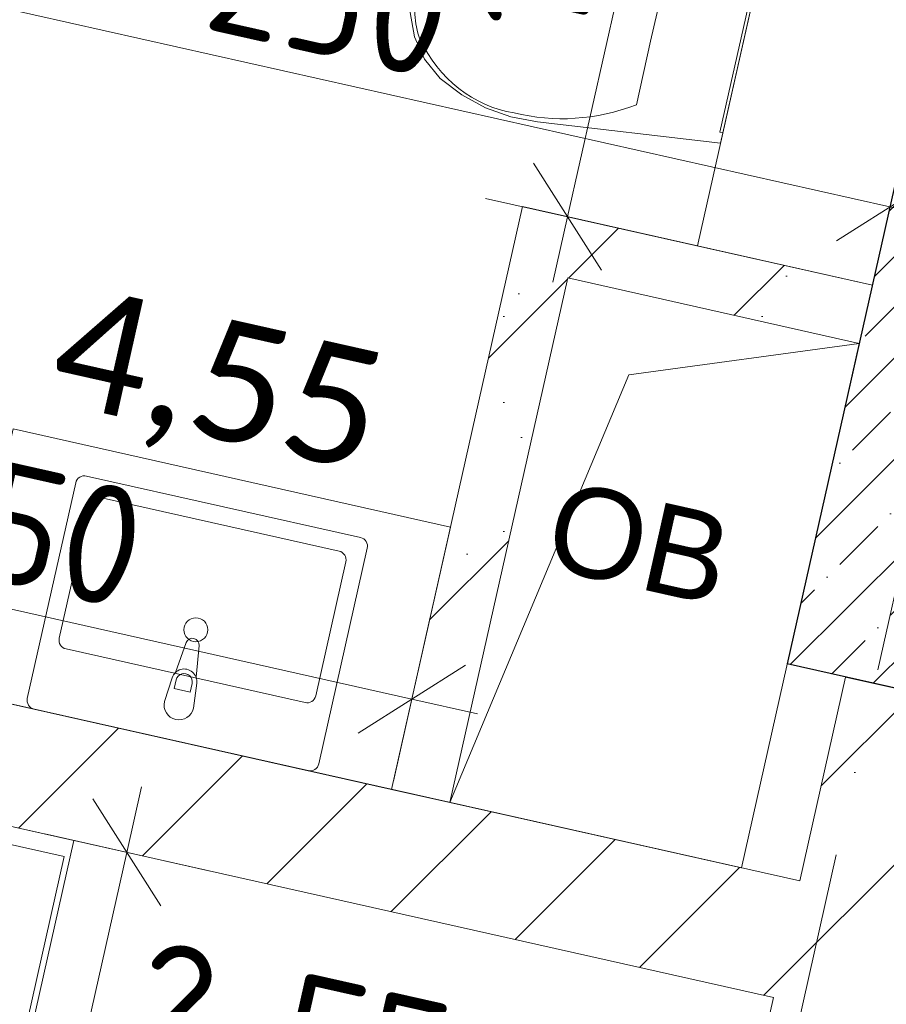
# Model space of a CAD drawing. Header units: millimetres. Extents: x -7213913 to -6930480, y 6129472 to 6353620.
# Tile 240 of 256: x -7194434 to -7192984, y 6185640 to 6187289. Entities that reach past the tile are written whole.
import ezdxf
from ezdxf.enums import TextEntityAlignment as Align

# ---------------------------------------------------------------- set-up
doc = ezdxf.new("R2010")
doc.units = ezdxf.units.MM
doc.header["$MEASUREMENT"] = 0
doc.linetypes.add('Штрихпунктирная', pattern=[670.277762, 352.777767, -176.388884, 0, -141.111112])
for name, color, linetype in [('S - квартира_помещение.АР', 7, 'Continuous'), ('АР-Мебель_Оборудование_Технология.АР', 7, 'Continuous'), ('АР-Мебель_Сантехника.АР', 7, 'Continuous'), ('АР-Стены_внутренние_пилоны.АР', 7, 'Continuous'), ('АР-Стены_Перегородки_межквартирные_200.АР', 7, 'Continuous'), ('АР-Чертеж-Оси_Осевые размеры.АР', 7, 'Continuous'), ('АР-Чертеж-Размеры.АР', 7, 'Continuous')]:
    doc.layers.add(name, color=color, linetype=linetype)
for name, color, linetype, lineweight in [('S - квартира_помещение.АР_Ном._пера__101', 252, 'Continuous', 0), ('S - квартира_помещение.АР_Ном._пера__2', 8, 'Continuous', 15), ('АР-Мебель_Оборудование_Технология.АР_Ном._пера__101', 252, 'Continuous', 0), ('АР-Мебель_Сантехника.АР_Ном._пера__101', 252, 'Continuous', 0), ('АР-Стены_внутренние_пилоны.АР_Ном._пера__1', 7, 'Continuous', 30), ('АР-Стены_Перегородки_межквартирные_200.АР_Ном._пера__1', 7, 'Continuous', 30), ('АР-Чертеж-Оси_Осевые размеры.АР_Ном._пера__120', 7, 'Continuous', 0), ('АР-Чертеж-Размеры.АР_Ном._пера__1', 7, 'Continuous', 0), ('ИОС-Шахты и отверстия.АР_Ном._пера__1', 7, 'Continuous', 0), ('Паспорта Зон Archicad_Ном._пера__1', 7, 'Continuous', 0)]:
    doc.layers.add(name, color=color, linetype=linetype, lineweight=lineweight)
doc.styles.add('РЎР“Р•РќР•Р\xa0Р\x98Р\xa0_РЎРўР\x98Р›Р¬_1', font='txt')
doc.styles.add('РЎР“Р•РќР•Р\xa0Р\x98Р\xa0_РЎРўР\x98Р›Р¬_2', font='calibri.ttf')
doc.styles.add('РЎР“Р•РќР•Р\xa0Р\x98Р\xa0_РЎРўР\x98Р›Р¬_3', font='GOST_Common.ttf')
doc.styles.add('РЎР“Р•РќР•Р\xa0Р\x98Р\xa0_РЎРўР\x98Р›Р¬_4', font='arial.ttf')
doc.styles.add('РЎР“Р•РќР•Р\xa0Р\x98Р\xa0_РЎРўР\x98Р›Р¬_5', font='GOTHIC.TTF')
doc.dimstyles.new('СГЕНЕРИР_СТИЛЬ__4', dxfattribs={"dimtxt": 200, "dimasz": 142.5, "dimexe": 0.18, "dimexo": 0.0625, "dimgap": 0, "dimtad": 1, "dimdec": 0, "dimzin": 0, "dimdsep": 46, "dimtxsty": 'РЎР“Р•РќР•Р\xa0Р\x98Р\xa0_РЎРўР\x98Р›Р¬_3', "dimblk": 'ARROWHEAD_6', "dimblk1": 'ARROWHEAD_6', "dimblk2": 'ARROWHEAD_6', "dimcen": 0.09, "dimse1": 1, "dimse2": 1, "dimclrd": 7, "dimclre": 7, "dimclrt": 7, "dimazin": 0, "dimtfac": 1, "dimtdec": 4, "dimtmove": 2, "dimatfit": 3, "dimfxl": 1, "dimtolj": 1, "dimtzin": 0, "dimarcsym": 0})
doc.dimstyles.new('СГЕНЕРИР_СТИЛЬ__5', dxfattribs={"dimtxt": 200, "dimasz": 142.5, "dimexe": 0.18, "dimexo": 0.0625, "dimgap": 0, "dimtad": 1, "dimdec": 0, "dimzin": 0, "dimdsep": 46, "dimtxsty": 'РЎР“Р•РќР•Р\xa0Р\x98Р\xa0_РЎРўР\x98Р›Р¬_3', "dimblk": 'ARROWHEAD_6', "dimblk1": 'ARROWHEAD_6', "dimblk2": 'ARROWHEAD_6', "dimcen": 0.09, "dimse1": 1, "dimse2": 1, "dimclrd": 7, "dimclre": 7, "dimclrt": 7, "dimazin": 0, "dimtfac": 1, "dimtdec": 4, "dimtmove": 0, "dimatfit": 3, "dimfxl": 1, "dimtolj": 1, "dimtzin": 0, "dimarcsym": 0})
pattern_1 = [(45, (-6566190.34, 6562677.8), (-127.279217, 127.279217), [])]
pattern_2 = [(45, (-6566190.34, 6562677.8), (-169.70563, 169.70563), []), (90, (-6566360.05, 6562847.5), (-216, 0), [0, -144, 0, -216]), (155, (-6566190.34, 6563017.2), (91.285545, 195.76248), [0, -105.6, 0, -182.4])]

# ---------------------------------------------------------------- blocks, each defined once
blk = doc.blocks.new('С_у_2_42_10', base_point=(-7193863.3, 6187502.7))
at = {"layer": 'S - квартира_помещение.АР_Ном._пера__2', "color": 8, "linetype": 'Continuous', "lineweight": 15, "flags": 128}
blk.add_lwpolyline([(-7195421.9, 6186361.7), (-7193812, 6186000.1), (-7193592.9, 6186975.9), (-7193007.4, 6186844.4), (-7192919.8, 6187234.6), (-7192759.8, 6187946.8), (-7195540.6, 6188571.4), (-7195672, 6187986), (-7195086.6, 6187854.5)], close=True, dxfattribs=at)
at = {"layer": 'Паспорта Зон Archicad_Ном._пера__1', "color": 7, "lineweight": 0, "style": 'РЎР“Р•РќР•Р\xa0Р\x98Р\xa0_РЎРўР\x98Р›Р¬_1'}
blk.add_attdef('ROOM_NUMBER', text='', height=250, rotation=347.3417, dxfattribs=at).set_placement((-7193881.5, 6187832.8), align=Align.MIDDLE_CENTER)
at = {"layer": 'Паспорта Зон Archicad_Ном._пера__1', "color": 7, "lineweight": 0, "style": 'РЎР“Р•РќР•Р\xa0Р\x98Р\xa0_РЎРўР\x98Р›Р¬_2'}
blk.add_attdef('ROOM_AREA', text='', height=200, rotation=347.3417, dxfattribs=at).set_placement((-7193832.2, 6186628.7), align=Align.MIDDLE_RIGHT)
blk = doc.blocks.new('Кухня-столовая_2_47_10', base_point=(-7199050.1, 6187361.3))
at = {"layer": 'S - квартира_помещение.АР_Ном._пера__2', "color": 8, "linetype": 'Continuous', "lineweight": 15, "flags": 128}
blk.add_lwpolyline([(-7200662.2, 6184976.3), (-7195823.4, 6183889.6), (-7195775.2, 6184104.2), (-7193628.6, 6183622.1), (-7193172.8, 6185651.6), (-7195660.9, 6186210.4), (-7195325.6, 6187703.2), (-7197997.3, 6188303.2), (-7200236.9, 6188806.2), (-7200530.8, 6185320)], close=True, dxfattribs=at)
at = {"layer": 'Паспорта Зон Archicad_Ном._пера__1', "color": 7, "lineweight": 0, "style": 'РЎР“Р•РќР•Р\xa0Р\x98Р\xa0_РЎРўР\x98Р›Р¬_1'}
blk.add_attdef('ROOM_NUMBER', text='', height=250, rotation=347.3417, dxfattribs=at).set_placement((-7198571.2, 6186772.4), align=Align.MIDDLE_CENTER)
at = {"layer": 'Паспорта Зон Archicad_Ном._пера__1', "color": 7, "lineweight": 0, "style": 'РЎР“Р•РќР•Р\xa0Р\x98Р\xa0_РЎРўР\x98Р›Р¬_2'}
blk.add_attdef('ROOM_AREA', text='', height=200, rotation=347.3417, dxfattribs=at).set_placement((-7196764, 6184264.7), align=Align.MIDDLE_RIGHT)
blk = doc.blocks.new('Унитаз 23[118]_10', base_point=(-7193230.6, 6187219.6))
at = {"layer": 'АР-Мебель_Сантехника.АР_Ном._пера__101', "color": 252, "linetype": 'Continuous', "lineweight": 0}
for p, q in [((-7193354.5, 6187359.1), (-7193378.4, 6187252.8)), ((-7193378.4, 6187252.8), (-7193402.3, 6187146.5))]:
    blk.add_line(p, q, dxfattribs=at)
at = {"layer": 'АР-Мебель_Сантехника.АР_Ном._пера__101', "color": 252, "linetype": 'Continuous', "lineweight": 0, "flags": 128}
for points in [[(-7193654.9, 6187141.3), (-7193694.6, 6187162.9), (-7193730.5, 6187190.5), (-7193756.7, 6187222.6), (-7193773.8, 6187260.3), (-7193780.7, 6187301.1), (-7193777, 6187342.3), (-7193762.7, 6187381.2), (-7193739, 6187415.1), (-7193707.4, 6187441.9), (-7193670.1, 6187459.7), (-7193625.8, 6187469.3), (-7193580.6, 6187471.9), (-7193535.6, 6187467.4), (-7193491.8, 6187455.9), (-7193199.8, 6187357.2), (-7193261.5, 6187082.1), (-7193567.8, 6187117.7), (-7193612.2, 6187126.1)], [(-7193203.7, 6187339.6), (-7193257.6, 6187099.6), (-7193262.5, 6187100.7), (-7193208.6, 6187340.7)]]:
    blk.add_lwpolyline(points, close=True, dxfattribs=at)
at = {"layer": 'АР-Мебель_Сантехника.АР_Ном._пера__101', "color": 252, "linetype": 'Continuous', "lineweight": 0}
for centre, major_axis, start_param, end_param in [((-7193602.2, 6187211.4), (56.3, 250.7), 6.227458, 7.128046), ((-7193618.4, 6187042.2), (93.2, 414.9), 5.753783, 6.306803), ((-7193651.5, 6187313.3), (30.4, 135.2), 0.938292, 1.564935), ((-7193651.1, 6187314.9), (30.4, 135.2), 1.576657, 2.203301), ((-7193563, 6187386), (56.3, 250.7), 2.296735, 3.197324), ((-7193505.3, 6187545.8), (93.2, 414.9), 3.117977, 3.670997)]:
    blk.add_ellipse(centre, major_axis=major_axis, ratio=0.875546, start_param=start_param, end_param=end_param, dxfattribs=at)
blk = doc.blocks.new('Умывальник 23[119]_10', base_point=(-7194180.8, 6186082.9))
at = {"layer": 'АР-Мебель_Сантехника.АР_Ном._пера__101', "color": 252, "linetype": 'Continuous', "lineweight": 0}
for p, q in [((-7194368.1, 6186253.1), (-7194317.7, 6186477.5)), ((-7194299.8, 6186488.9), (-7193899.7, 6186399)), ((-7193888.4, 6186381.1), (-7193938.8, 6186156.7)), ((-7193956.7, 6186145.3), (-7194356.7, 6186235.2)), ((-7194175.5, 6186168.8), (-7194172.2, 6186183.3)), ((-7194148.9, 6186162.8), (-7194175.5, 6186168.8)), ((-7194145.7, 6186177.3), (-7194148.9, 6186162.8))]:
    blk.add_line(p, q, dxfattribs=at)
at = {"layer": 'АР-Мебель_Сантехника.АР_Ном._пера__101', "color": 252, "linetype": 'Continuous', "lineweight": 0, "flags": 128}
for points in [[(-7193951.5, 6186031.4), (-7194410.1, 6186134.4, -0.414214), (-7194421.5, 6186152.4), (-7194340.4, 6186513.4, -0.414214), (-7194322.5, 6186524.7), (-7193863.9, 6186421.7, -0.414214), (-7193852.5, 6186403.8), (-7193933.6, 6186042.8, -0.414214)], [(-7194143.3, 6186136), (-7194138, 6186177.8, 0.12102), (-7194139.1, 6186187.8), (-7194134, 6186240.9, 0.882566), (-7194155.6, 6186245.8), (-7194173.7, 6186195.6, 0.12102), (-7194179, 6186187), (-7194192.1, 6186147, 1)]]:
    blk.add_lwpolyline(points, format="xyb", close=True, dxfattribs=at)
at = {"layer": 'АР-Мебель_Сантехника.АР_Ном._пера__101', "color": 252, "linetype": 'Continuous', "lineweight": 0}
blk.add_circle((-7194139.4, 6186267.4), 20, dxfattribs=at)
for centre, radius, start, end in [((-7194303, 6186474.2), 15, 77.3418, 167.3418), ((-7193903, 6186384.4), 15, 347.3418, 77.3418), ((-7194353.4, 6186249.8), 15, 167.3418, 257.3418), ((-7194158.9, 6186180.6), 21.1, 20.1128, 134.5707), ((-7194159, 6186180.3), 13.6, 347.3418, 167.3418), ((-7193953.4, 6186160), 15, 257.3418, 347.3418)]:
    blk.add_arc(centre, radius, start, end, dxfattribs=at)
blk = doc.blocks.new('Символ Проема в Полу 21[138]_10', base_point=(-7193714.4, 6185978.2))
at = {"layer": 'ИОС-Шахты и отверстия.АР_Ном._пера__1', "color": 7, "linetype": 'Continuous', "lineweight": 0, "flags": 128}
for points in [[(-7193714.4, 6185978.2), (-7193517.2, 6186856.4), (-7193029.4, 6186746.8), (-7193414.7, 6186694.4)], [(-7193414.7, 6186694.4), (-7193029.4, 6186746.8), (-7193226.6, 6185868.6), (-7193714.4, 6185978.2)]]:
    blk.add_lwpolyline(points, close=True, dxfattribs=at)
at = {"layer": 'ИОС-Шахты и отверстия.АР_Ном._пера__1', "color": 7, "linetype": 'Continuous', "lineweight": 0, "insert": (-7193367.5, 6186284.5), "char_height": 150, "attachment_point": 8, "rotation": 347.3417, "style": 'РЎР“Р•РќР•Р\xa0Р\x98Р\xa0_РЎРўР\x98Р›Р¬_4'}
blk.add_mtext('\\A1;{\\pqc;\\pt0;\\fArial|b0|i0|c204|p0;\\c739502;\\W1.000000;ОВ\\fArial|b0|i0|c204|p0;\\W1.000000;\\A1{\\H.66x;\\S^  ;}\\fArial|b0|i0|c204|p0;\\W1.000000;\\fArial|b0|i0|c204|p0;\\W1.000000;\\A1{\\H.66x;\\S^  ;}\\fArial|b0|i0|c204|p0;\\W1.000000;\\fArial|b0|i0|c204|p0;\\W1.000000;\\A1{\\H.66x;\\S^  ;}}', dxfattribs=at)
blk = doc.blocks.new('Секция с Духовкой и Варочной Панелью 23[146]_10', base_point=(-7195060.6, 6185460.6))
at = {"layer": 'АР-Мебель_Оборудование_Технология.АР_Ном._пера__101', "color": 252, "linetype": 'Continuous', "lineweight": 0}
for p, q in [((-7195060.6, 6185460.6), (-7194929.1, 6186046)), ((-7194929.1, 6186046), (-7194343.7, 6185914.5)), ((-7194475.2, 6185329.1), (-7194343.7, 6185914.5)), ((-7195060.6, 6185460.6), (-7194475.2, 6185329.1))]:
    blk.add_line(p, q, dxfattribs=at)
at = {"layer": 'АР-Мебель_Оборудование_Технология.АР_Ном._пера__101', "color": 252, "linetype": 'Continuous', "lineweight": 0, "flags": 128}
blk.add_lwpolyline([(-7195033.3, 6185536.5), (-7194467.4, 6185409.4), (-7194360, 6185887.5), (-7194925.9, 6186014.6)], close=True, dxfattribs=at)
blk = doc.blocks.new('Стена_62_10', base_point=(-7193052.3, 6186188.1))
at = {"layer": 'АР-Стены_Перегородки_межквартирные_200.АР', "linetype": 'Continuous', "lineweight": 0, "true_color": 0x000000}
h = blk.add_hatch(dxfattribs=at)
h.set_pattern_fill('БЛОКИ_БЕТОННЫЕ_ЭФФЕКТИВН_28', color=18, style=0, pattern_type=2)
h.set_pattern_definition(pattern_1)
h.paths.add_polyline_path([(-7193052.3, 6186188.1), (-7193793, 6182890.3), (-7193714.9, 6182872.8), (-7193597.9, 6182846.5), (-7192857.2, 6186144.3)])
at = {"layer": 'АР-Стены_Перегородки_межквартирные_200.АР_Ном._пера__1', "color": 7, "linetype": 'Continuous', "lineweight": 15, "flags": 128}
for points in [[(-7193052.3, 6186188.1), (-7193129, 6185846.7)], [(-7192857.2, 6186144.3), (-7193052.3, 6186188.1)], [(-7193172.8, 6185651.6), (-7193793, 6182890.3)]]:
    blk.add_lwpolyline(points, dxfattribs=at)
blk = doc.blocks.new('Стена_82_10', base_point=(-7193129, 6185846.7))
at = {"layer": 'АР-Стены_Перегородки_межквартирные_200.АР', "linetype": 'Continuous', "lineweight": 0, "true_color": 0x000000}
h = blk.add_hatch(dxfattribs=at)
h.set_pattern_fill('БЛОКИ_БЕТОННЫЕ_ЭФФЕКТИВН_28', color=18, style=0, pattern_type=2)
h.set_pattern_definition(pattern_1)
h.paths.add_polyline_path([(-7195465.7, 6186166.5), (-7193172.8, 6185651.6), (-7193129, 6185846.7), (-7195421.9, 6186361.7)])
at = {"layer": 'АР-Стены_Перегородки_межквартирные_200.АР_Ном._пера__1', "color": 7, "linetype": 'Continuous', "lineweight": 15, "flags": 128}
for points in [[(-7193129, 6185846.7), (-7195421.9, 6186361.7)], [(-7195660.9, 6186210.4), (-7193172.8, 6185651.6)]]:
    blk.add_lwpolyline(points, dxfattribs=at)
blk = doc.blocks.new('Стена_223_10', base_point=(-7193517.2, 6186856.4))
at = {"layer": 'АР-Стены_Перегородки_межквартирные_200.АР', "linetype": 'Continuous', "lineweight": 0, "true_color": 0x000000}
h = blk.add_hatch(dxfattribs=at)
h.set_pattern_fill('БУТ__50__000A', color=18, style=0, pattern_type=2)
h.set_pattern_definition(pattern_2)
h.paths.add_polyline_path([(-7193614.8, 6186878.3), (-7193517.2, 6186856.4), (-7193592.9, 6186975.8)])
h = blk.add_hatch(dxfattribs=at)
h.set_pattern_fill('БУТ__50__000A', color=18, style=0, pattern_type=2)
h.set_pattern_definition(pattern_2)
h.paths.add_polyline_path([(-7193592.9, 6186975.8), (-7193517.2, 6186856.4), (-7193495.3, 6186953.9)])
h = blk.add_hatch(dxfattribs=at)
h.set_pattern_fill('БУТ__50__000A', color=18, style=0, pattern_type=2)
h.set_pattern_definition(pattern_2)
h.paths.add_polyline_path([(-7193614.8, 6186878.3), (-7193812, 6186000.1), (-7193714.4, 6185978.2), (-7193517.2, 6186856.4)])
at = {"layer": 'АР-Стены_Перегородки_межквартирные_200.АР_Ном._пера__1', "color": 7, "linetype": 'Continuous', "lineweight": 15, "flags": 128}
for points in [[(-7193592.9, 6186975.8), (-7193812, 6186000.1)], [(-7193592.9, 6186975.8), (-7193495.3, 6186953.9)], [(-7193714.4, 6185978.2), (-7193517.2, 6186856.4)], [(-7193714.4, 6185978.2), (-7193812, 6186000.1)]]:
    blk.add_lwpolyline(points, dxfattribs=at)
blk = doc.blocks.new('Стена_224_10', base_point=(-7193517.2, 6186856.4))
at = {"layer": 'АР-Стены_Перегородки_межквартирные_200.АР', "linetype": 'Continuous', "lineweight": 0, "true_color": 0x000000}
h = blk.add_hatch(dxfattribs=at)
h.set_pattern_fill('БУТ__50__000A', color=18, style=0, pattern_type=2)
h.set_pattern_definition(pattern_2)
h.paths.add_polyline_path([(-7193517.2, 6186856.4), (-7193029.4, 6186746.8), (-7193007.4, 6186844.3), (-7193495.3, 6186953.9)])
at = {"layer": 'АР-Стены_Перегородки_межквартирные_200.АР_Ном._пера__1', "color": 7, "linetype": 'Continuous', "lineweight": 15, "flags": 128}
for points in [[(-7193007.4, 6186844.3), (-7193495.3, 6186953.9)], [(-7193517.2, 6186856.4), (-7193029.4, 6186746.8)], [(-7193029.4, 6186746.8), (-7193007.4, 6186844.3)]]:
    blk.add_lwpolyline(points, dxfattribs=at)
blk = doc.blocks.new('Стена_265_10', base_point=(-7192993.8, 6186175))
at = {"layer": 'АР-Стены_внутренние_пилоны.АР', "linetype": 'Continuous', "lineweight": 0, "true_color": 0x000000}
h = blk.add_hatch(dxfattribs=at)
h.set_pattern_fill('ЖЕЛЕЗОБЕТОН__PROJECT__000A', color=18, style=0, pattern_type=2)
h.set_pattern_definition([(45, (-6566190.34, 6562677.8), (-84.852814, 84.852814), []), (45, (-6566232.77, 6562720.22), (-84.852814, 84.852814), [90, -30, 0, -30])])
h.paths.add_polyline_path([(-7192857.2, 6186144.3), (-7192198.7, 6189076.3), (-7192491.4, 6189142.1), (-7193149.9, 6186210.1)])
at = {"layer": 'АР-Стены_внутренние_пилоны.АР_Ном._пера__1', "color": 7, "linetype": 'Continuous', "lineweight": 30, "flags": 128}
for points in [[(-7192491.4, 6189142.1), (-7193149.9, 6186210.1)], [(-7192857.2, 6186144.3), (-7193149.9, 6186210.1)]]:
    blk.add_lwpolyline(points, dxfattribs=at)
blk = doc.blocks.new('*D986', base_point=(-6566190.3, 6562677.8))
at = {"layer": 'АР-Чертеж-Размеры.АР_Ном._пера__1', "color": 7, "linetype": 'Continuous', "lineweight": 0, "transparency": 16777216}
for p, q in [((-7195204.2, 6187331.2), (-7195142.5, 6187605.6)), ((-7195083.7, 6187525.1), (-7195263, 6187411.6)), ((-7195283.1, 6187493), (-7195173.3, 6187468.4)), ((-7195173.3, 6187468.4), (-7192978, 6186975.3)), ((-7193008.8, 6186838.1), (-7192947.2, 6187112.5)), ((-7193067.6, 6186918.6), (-7192888.4, 6187032.1)), ((-7192978, 6186975.3), (-7192868.3, 6186950.7))]:
    blk.add_line(p, q, dxfattribs=at)
at = {"layer": 'АР-Чертеж-Размеры.АР_Ном._пера__1', "color": 7, "lineweight": 0, "transparency": 16777216, "insert": (-7194377.1, 6187330.5), "char_height": 200, "attachment_point": 7, "rotation": 347.3417, "style": 'РЎР“Р•РќР•Р\xa0Р\x98Р\xa0_РЎРўР\x98Р›Р¬_3'}
blk.add_mtext('\\A1;{\\pql;\\fGOST Common|b0|i0|c204|p0;\\W1.000000;2\xa0250}', dxfattribs=at)
blk = doc.blocks.new('ARROWHEAD_6')
at = {"color": 0, "linetype": 'Continuous', "lineweight": 0}
for p, q in [((-0.5, -0.5), (0.5, 0.5)), ((0, 0), (-1, 0))]:
    blk.add_line(p, q, dxfattribs=at)
blk = doc.blocks.new('*D1012', base_point=(-6566190.3, 6562677.8))
at = {"layer": 'АР-Чертеж-Размеры.АР_Ном._пера__1', "color": 7, "linetype": 'Continuous', "lineweight": 0, "transparency": 16777216}
for p, q in [((-7192340.1, 6186602.1), (-7192315.4, 6186711.9)), ((-7192283.3, 6186512.5), (-7192396.8, 6186691.8)), ((-7192202.9, 6186571.3), (-7192477.3, 6186633)), ((-7192734.5, 6184845.9), (-7192340.1, 6186602.1)), ((-7192791.3, 6184935.5), (-7192677.8, 6184756.3)), ((-7192597.3, 6184815.1), (-7192871.7, 6184876.7)), ((-7192759.2, 6184736.1), (-7192734.5, 6184845.9))]:
    blk.add_line(p, q, dxfattribs=at)
at = {"layer": 'АР-Чертеж-Размеры.АР_Ном._пера__1', "color": 7, "lineweight": 0, "transparency": 16777216, "insert": (-7192641.6, 6185442.3), "char_height": 200, "attachment_point": 7, "rotation": 77.3417, "style": 'РЎР“Р•РќР•Р\xa0Р\x98Р\xa0_РЎРўР\x98Р›Р¬_3'}
blk.add_mtext('\\A1;{\\pql;\\fGOST Common|b0|i0|c204|p0;\\W1.000000;1\xa0800}', dxfattribs=at)
blk = doc.blocks.new('*D1040', base_point=(-6566190.3, 6562677.8))
at = {"layer": 'АР-Чертеж-Размеры.АР_Ном._пера__1', "color": 7, "linetype": 'Continuous', "lineweight": 0, "transparency": 16777216}
for p, q in [((-7194296.7, 6188407.3), (-7194321.4, 6188297.5)), ((-7194264.6, 6188207.9), (-7194378.1, 6188387.2)), ((-7194458.6, 6188328.4), (-7194184.2, 6188266.7)), ((-7194321.4, 6188297.5), (-7194788.1, 6186219.3)), ((-7194844.9, 6186308.9), (-7194731.4, 6186129.7)), ((-7194925.3, 6186250.2), (-7194650.9, 6186188.5)), ((-7194788.1, 6186219.3), (-7194812.8, 6186109.6))]:
    blk.add_line(p, q, dxfattribs=at)
at = {"layer": 'АР-Чертеж-Размеры.АР_Ном._пера__1', "color": 7, "lineweight": 0, "transparency": 16777216, "insert": (-7194585.9, 6187475.9), "char_height": 200, "attachment_point": 7, "rotation": 77.3418, "style": 'РЎР“Р•РќР•Р\xa0Р\x98Р\xa0_РЎРўР\x98Р›Р¬_3'}
blk.add_mtext('\\A1;{\\pql;\\fGOST Common|b0|i0|c204|p0;\\W1.000000;2\xa0130}', dxfattribs=at)
blk = doc.blocks.new('*D1117', base_point=(-6566190.3, 6562677.8))
at = {"layer": 'АР-Чертеж-Размеры.АР_Ном._пера__1', "color": 7, "linetype": 'Continuous', "lineweight": 0, "transparency": 16777216}
for p, q in [((-7194254.9, 6185894.6), (-7194230.2, 6186004.4)), ((-7194198.1, 6185805), (-7194311.6, 6185984.2)), ((-7194117.6, 6185863.8), (-7194392.1, 6185925.4)), ((-7194710.7, 6183865.1), (-7194254.9, 6185894.6)), ((-7194767.4, 6183954.7), (-7194653.9, 6183775.5)), ((-7194573.5, 6183834.3), (-7194847.9, 6183895.9)), ((-7194735.3, 6183755.4), (-7194710.7, 6183865.1))]:
    blk.add_line(p, q, dxfattribs=at)
at = {"layer": 'АР-Чертеж-Размеры.АР_Ном._пера__1', "color": 7, "lineweight": 0, "transparency": 16777216, "insert": (-7194591.5, 6184578.4), "char_height": 200, "attachment_point": 7, "rotation": 77.3417, "style": 'РЎР“Р•РќР•Р\xa0Р\x98Р\xa0_РЎРўР\x98Р›Р¬_3'}
blk.add_mtext('\\A1;{\\pql;\\fGOST Common|b0|i0|c204|p0;\\W1.000000;2\xa0080}', dxfattribs=at)
blk = doc.blocks.new('*D1118', base_point=(-6566190.3, 6562677.8))
at = {"layer": 'АР-Чертеж-Размеры.АР_Ном._пера__1', "color": 7, "linetype": 'Continuous', "lineweight": 0, "transparency": 16777216}
for p, q in [((-7195773, 6185711.1), (-7195711.4, 6185985.5)), ((-7195652.6, 6185905), (-7195831.8, 6185791.6)), ((-7195852, 6185872.9), (-7195742.2, 6185848.3)), ((-7195742.2, 6185848.3), (-7193254.2, 6185289.5)), ((-7193285, 6185152.3), (-7193223.3, 6185426.7)), ((-7193343.8, 6185232.8), (-7193164.5, 6185346.2)), ((-7193254.2, 6185289.5), (-7193144.4, 6185264.8))]:
    blk.add_line(p, q, dxfattribs=at)
at = {"layer": 'АР-Чертеж-Размеры.АР_Ном._пера__1', "color": 7, "lineweight": 0, "transparency": 16777216, "insert": (-7194261.1, 6185556.6), "char_height": 200, "attachment_point": 7, "rotation": 347.3417, "style": 'РЎР“Р•РќР•Р\xa0Р\x98Р\xa0_РЎРўР\x98Р›Р¬_3'}
blk.add_mtext('\\A1;{\\pql;\\fGOST Common|b0|i0|c204|p0;\\W1.000000;2\xa0550}', dxfattribs=at)
blk = doc.blocks.new('*D1148', base_point=(-6566190.3, 6562677.8))
at = {"layer": 'АР-Чертеж-Размеры.АР_Ном._пера__1', "color": 7, "linetype": 'Continuous', "lineweight": 0, "transparency": 16777216}
for p, q in [((-7193245.3, 6188171.2), (-7193269.9, 6188061.4)), ((-7193213.2, 6187971.8), (-7193326.7, 6188151)), ((-7193407.1, 6188092.2), (-7193132.7, 6188030.6)), ((-7193269.9, 6188061.4), (-7193517.5, 6186958.9)), ((-7193574.3, 6187048.5), (-7193460.8, 6186869.3)), ((-7193654.8, 6186989.7), (-7193380.3, 6186928.1)), ((-7193517.5, 6186958.9), (-7193542.2, 6186849.2))]:
    blk.add_line(p, q, dxfattribs=at)
at = {"layer": 'АР-Чертеж-Размеры.АР_Ном._пера__1', "color": 7, "lineweight": 0, "transparency": 16777216, "insert": (-7193493.6, 6187248.1), "char_height": 200, "attachment_point": 7, "rotation": 77.3417, "style": 'РЎР“Р•РќР•Р\xa0Р\x98Р\xa0_РЎРўР\x98Р›Р¬_3'}
blk.add_mtext('\\A1;{\\pql;\\fGOST Common|b0|i0|c204|p0;\\W1.000000;1\xa0130}', dxfattribs=at)
blk = doc.blocks.new('*D1185', base_point=(-6566190.3, 6562677.8))
at = {"layer": 'АР-Чертеж-Размеры.АР_Ном._пера__1', "color": 7, "linetype": 'Continuous', "lineweight": 0, "transparency": 16777216}
for p, q in [((-7193867.7, 6186094.4), (-7193688.5, 6186207.8)), ((-7193668.3, 6186126.5), (-7193778.1, 6186151.1))]:
    blk.add_line(p, q, dxfattribs=at)
blk = doc.blocks.new('*D1186', base_point=(-6566190.3, 6562677.8))
at = {"layer": 'АР-Чертеж-Размеры.АР_Ном._пера__1', "color": 7, "linetype": 'Continuous', "lineweight": 0, "transparency": 16777216}
for p, q in [((-7195357.2, 6186649.9), (-7195418.8, 6186375.5)), ((-7195298.4, 6186569.4), (-7195477.6, 6186455.9)), ((-7195388, 6186512.7), (-7195497.8, 6186537.3)), ((-7193778.1, 6186151.1), (-7195388, 6186512.7)), ((-7193747.3, 6186288.3), (-7193808.9, 6186013.9)), ((-7193867.7, 6186094.4), (-7193688.5, 6186207.8)), ((-7193668.3, 6186126.5), (-7193778.1, 6186151.1))]:
    blk.add_line(p, q, dxfattribs=at)
at = {"layer": 'АР-Чертеж-Размеры.АР_Ном._пера__1', "color": 7, "lineweight": 0, "transparency": 16777216, "insert": (-7194864.8, 6186436.2), "char_height": 200, "attachment_point": 7, "rotation": 347.3417, "style": 'РЎР“Р•РќР•Р\xa0Р\x98Р\xa0_РЎРўР\x98Р›Р¬_3'}
blk.add_mtext('\\A1;{\\pql;\\fGOST Common|b0|i0|c204|p0;\\W1.000000;1\xa0650}', dxfattribs=at)
blk = doc.blocks.new('Стандартный Маркер Сетки[223]_10', base_point=(-7189470, 6201910.2))
at = {"layer": 'АР-Чертеж-Оси_Осевые размеры.АР_Ном._пера__120', "color": 7, "linetype": 'Штрихпунктирная', "lineweight": 0}
blk.add_line((-7189689.1, 6200934.5), (-7204461.2, 6135162.5), dxfattribs=at)
at = {"layer": 'АР-Чертеж-Оси_Осевые размеры.АР_Ном._пера__120', "color": 7, "lineweight": 0, "style": 'РЎР“Р•РќР•Р\xa0Р\x98Р\xa0_РЎРўР\x98Р›Р¬_5'}
blk.add_attdef('AC_MarkerText_1', text='', height=350, rotation=347.3417, dxfattribs=at).set_placement((-7204719.9, 6133880.1), align=Align.TOP_CENTER)

msp = doc.modelspace()

# ---------------------------------------------------------------- linework, layer by layer
at = {"layer": 'S - квартира_помещение.АР', "color": 254, "linetype": 'Continuous', "lineweight": 0, "true_color": 0xd8d8d8, "flags": 128}
for points in [[(-7200662.2, 6184976.3), (-7195823.4, 6183889.6), (-7195775.2, 6184104.2), (-7193628.6, 6183622.1), (-7193172.8, 6185651.6), (-7195660.9, 6186210.4), (-7195325.6, 6187703.2), (-7197997.3, 6188303.2), (-7200236.9, 6188806.2), (-7200530.8, 6185320)], [(-7195421.9, 6186361.7), (-7193812, 6186000.1), (-7193592.9, 6186975.9), (-7193007.4, 6186844.4), (-7192919.8, 6187234.6), (-7192759.8, 6187946.8), (-7195540.6, 6188571.4), (-7195672, 6187986), (-7195086.6, 6187854.5)]]:
    msp.add_lwpolyline(points, close=True, dxfattribs=at)
at = {"layer": 'S - квартира_помещение.АР_Ном._пера__101', "color": 252, "linetype": 'Continuous', "lineweight": 0, "flags": 128}
msp.add_lwpolyline([(-7193628.6, 6183622.1), (-7193172.8, 6185651.6), (-7195660.9, 6186210.4), (-7196116.7, 6184180.9)], close=True, dxfattribs=at)
at = {"layer": 'АР-Мебель_Сантехника.АР_Ном._пера__101', "color": 252, "linetype": 'Continuous', "lineweight": 0}
for points in [[(-7193007.4, 6186844.3), (-7193300.2, 6186910.1), (-7193051.4, 6188017.4), (-7192758.7, 6187951.7)], [(-7193713.4, 6186439.2), (-7193812, 6186000.1), (-7194543.8, 6186164.5), (-7194445.2, 6186603.5)]]:
    msp.add_lwpolyline(points, close=True, dxfattribs=at)

# ---------------------------------------------------------------- block references
at = {"layer": 'S - квартира_помещение.АР', "color": 7, "linetype": 'Continuous', "lineweight": 0}
msp.add_blockref('Кухня-столовая_2_47_10', (-7199050.1, 6187361.3), dxfattribs=at)
ref = msp.add_blockref('С_у_2_42_10', (-7193863.3, 6187502.7), dxfattribs=at)
ref.add_attrib('ROOM_AREA', '4,55', dxfattribs={"layer": 'Паспорта Зон Archicad_Ном._пера__1', "color": 7, "lineweight": 0, "height": 200, "rotation": 347.3417, "style": 'РЎР“Р•РќР•Р\xa0Р\x98Р\xa0_РЎРўР\x98Р›Р¬_2'}).set_placement((-7193832.2, 6186628.7), align=Align.MIDDLE_RIGHT)
at = {"layer": 'АР-Мебель_Оборудование_Технология.АР', "color": 252, "linetype": 'Continuous', "lineweight": 0}
msp.add_blockref('Секция с Духовкой и Варочной Панелью 23[146]_10', (-7195060.6, 6185460.6), dxfattribs=at)
at = {"layer": 'АР-Мебель_Сантехника.АР', "color": 252, "linetype": 'Continuous', "lineweight": 0}
for name, p in [('Унитаз 23[118]_10', (-7193230.6, 6187219.6)), ('Умывальник 23[119]_10', (-7194180.8, 6186082.9))]:
    msp.add_blockref(name, p, dxfattribs=at)
at = {"layer": 'АР-Стены_внутренние_пилоны.АР', "color": 7, "lineweight": 0}
msp.add_blockref('Стена_265_10', (-7192993.8, 6186175), dxfattribs=at)
at = {"layer": 'АР-Стены_Перегородки_межквартирные_200.АР', "color": 7, "lineweight": 0}
for name, p in [('Стена_223_10', (-7193517.2, 6186856.4)), ('Стена_224_10', (-7193517.2, 6186856.4)), ('Стена_82_10', (-7193129, 6185846.7)), ('Стена_62_10', (-7193052.3, 6186188.1))]:
    msp.add_blockref(name, p, dxfattribs=at)
at = {"layer": 'АР-Чертеж-Оси_Осевые размеры.АР', "color": 8, "linetype": 'Continuous', "lineweight": 15}
msp.add_blockref('Стандартный Маркер Сетки[223]_10', (-7189470, 6201910.2), dxfattribs=at)
at = {"layer": 'ИОС-Шахты и отверстия.АР_Ном._пера__1', "color": 7, "linetype": 'Continuous', "lineweight": 0}
msp.add_blockref('Символ Проема в Полу 21[138]_10', (-7193714.4, 6185978.2), dxfattribs=at)

# ---------------------------------------------------------------- dimensions: what is measured, and where the dimension line sits
at = {"layer": 'АР-Чертеж-Размеры.АР', "color": 7, "linetype": 'Continuous', "lineweight": 0}
for base, p1, p2, angle, dimstyle, picture, middle, turn in [((-7194788.1, 6186219.3), (-7194118.1, 6188251.9), (-7194512.3, 6186157.4), 257.3418, 'СГЕНЕРИР_СТИЛЬ__4', '*D1040', (-7194608.2, 6187832.6), 77.3418), ((-7193517.5, 6186958.9), (-7193223, 6188050.8), (-7193592.9, 6186975.8), 257.3417, 'СГЕНЕРИР_СТИЛЬ__5', '*D1148', (-7193516, 6187604.8), 77.3417), ((-7192978, 6186975.3), (-7195086.6, 6187854.5), (-7193007.4, 6186844.3), 347.3417, 'СГЕНЕРИР_СТИЛЬ__5', '*D986', (-7194020.5, 6187352.9), 347.3417), ((-7195388, 6186512.7), (-7193592.9, 6186975.8), (-7195421.9, 6186361.7), 167.3417, 'СГЕНЕРИР_СТИЛЬ__5', '*D1186', (-7194508.1, 6186458.6), 347.3417), ((-7193778.1, 6186151.1), (-7193812, 6186000.1), (-7193592.9, 6186975.8), 167.3417, 'СГЕНЕРИР_СТИЛЬ__5', '*D1185', (-7193742.1, 6186286.5), 347.3417), ((-7192340.1, 6186602.1), (-7193109.4, 6184930.1), (-7192715, 6186686.3), 77.3417, 'СГЕНЕРИР_СТИЛЬ__5', '*D1012', (-7192664, 6185799), 77.3417), ((-7193254.2, 6185289.5), (-7195660.9, 6186210.4), (-7193172.8, 6185651.6), 347.3417, 'СГЕНЕРИР_СТИЛЬ__4', '*D1118', (-7193904.4, 6185579), 347.3417), ((-7194254.9, 6185894.6), (-7193628.6, 6183622.1), (-7193172.8, 6185651.6), 77.3417, 'СГЕНЕРИР_СТИЛЬ__5', '*D1117', (-7194613.8, 6184935.1), 77.3417)]:
    dim = msp.add_linear_dim(base=base, p1=p1, p2=p2, angle=angle, dimstyle=dimstyle, dxfattribs=at)
    dim.commit()
    dim.dimension.update_dxf_attribs({"geometry": picture, "text_midpoint": middle, "dimtype": 160, "text_rotation": turn})

doc.saveas('drawing.dxf')
